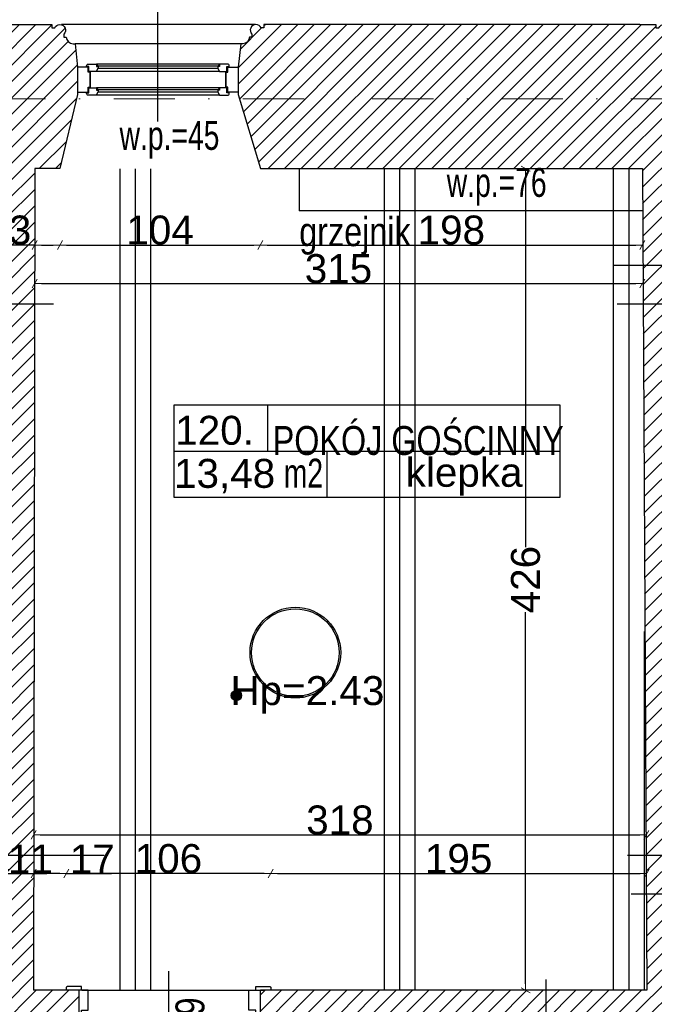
# Model space of a CAD drawing. Header units: millimetres. Extents: x 77315 to 1057463, y -108895 to -47643.
# Tile 30 of 62: x 91775 to 95065, y -98114 to -93010. Entities that reach past the tile are written whole.
import ezdxf

# ---------------------------------------------------------------- set-up
doc = ezdxf.new("R2010")
doc.units = ezdxf.units.MM
doc.header["$MEASUREMENT"] = 0
doc.linetypes.add('Dot & Dashed', pattern=[670.277762, 317.5, -176.388889, 0, -176.388874])
for name, color, linetype in [('A-DRZWI', 7, 'Continuous'), ('A-OKNA-OPIS', 7, 'Continuous'), ('A-OPISY-2', 7, 'Continuous'), ('A-OPISY-3', 7, 'Continuous'), ('A-WYSOKOSCI', 7, 'Continuous'), ('belki nad', 7, 'Continuous'), ('CO TO JEST', 7, 'Continuous'), ('detalokna', 7, 'Continuous'), ('DIM MALY', 7, 'Continuous'), ('Drawing & Figure', 7, 'Continuous'), ('DRZWI', 7, 'Continuous'), ('linia nadproza', 7, 'Continuous'), ('Nowe_Annotation - Text', 7, 'Continuous'), ('Nowe_Interior - Lamp', 7, 'Continuous'), ('OKNO_DETAL', 7, 'Continuous'), ('opisy inne', 7, 'Continuous'), ('OSIE', 7, 'Continuous'), ('PARAPET', 7, 'Continuous'), ('SCIANY_KONSTR', 7, 'Continuous'), ('Structural - Bearing', 7, 'Continuous'), ('Structural - Grid', 7, 'Continuous')]:
    doc.layers.add(name, color=color, linetype=linetype)
doc.styles.add('STYL_AUTOMATYCZNY_1', font='arial.ttf')
doc.styles.add('STYL_AUTOMATYCZNY_2', font='arial.ttf')
doc.styles.add('STYL_AUTOMATYCZNY_3', font='arial.ttf', dxfattribs={"width": 0.8})
doc.styles.add('STYL_AUTOMATYCZNY_4', font='arial.ttf', dxfattribs={"width": 0.7})
doc.styles.add('STYL_AUTOMATYCZNY_6', font='arial.ttf', dxfattribs={"width": 0.8})
doc.dimstyles.new('STYL_AUTOMATYCZNY__1', dxfattribs={"dimtxt": 150, "dimasz": 34.231941, "dimexe": 0.18, "dimexo": 0.0625, "dimgap": 0, "dimtad": 1, "dimdec": 0, "dimlfac": 0.1, "dimzin": 0, "dimdsep": 46, "dimtxsty": 'STYL_AUTOMATYCZNY_2', "dimblk": 'ARROWHEAD_2', "dimblk1": 'ARROWHEAD_2', "dimblk2": 'ARROWHEAD_2', "dimcen": 0.09, "dimse1": 1, "dimse2": 1, "dimclrd": 7, "dimclre": 7, "dimclrt": 7, "dimadec": 0, "dimazin": 0, "dimtfac": 1, "dimtdec": 4, "dimtmove": 0, "dimatfit": 3, "dimfxl": 0, "dimtolj": 1, "dimtzin": 0, "dimarcsym": 0})
doc.dimstyles.new('STYL_AUTOMATYCZNY__2', dxfattribs={"dimtxt": 150, "dimasz": 34.231941, "dimexe": 0.18, "dimexo": 0.0625, "dimgap": 0, "dimtad": 1, "dimtih": 1, "dimtoh": 1, "dimdec": 0, "dimlfac": 0.1, "dimzin": 0, "dimdsep": 46, "dimtxsty": 'STYL_AUTOMATYCZNY_2', "dimblk": 'ARROWHEAD_2', "dimblk1": 'ARROWHEAD_2', "dimblk2": 'ARROWHEAD_2', "dimcen": 0.09, "dimse1": 1, "dimse2": 1, "dimclrd": 7, "dimclre": 7, "dimclrt": 7, "dimadec": 0, "dimazin": 0, "dimtfac": 1, "dimtdec": 4, "dimtmove": 0, "dimatfit": 3, "dimfxl": 0, "dimtolj": 1, "dimtzin": 0, "dimarcsym": 0})
pattern_1 = [(45, (0, 0), (-42.426407, 42.426407), [])]

# ---------------------------------------------------------------- blocks, each defined once
blk = doc.blocks.new('ARROWHEAD_2')
at = {"color": 0, "linetype": 'Continuous', "lineweight": 0}
for p, q in [((0, 0), (-1, 0)), ((-0.38, -0.66), (0.38, 0.66))]:
    blk.add_line(p, q, dxfattribs=at)
blk = doc.blocks.new('*D145')
at = {"layer": 'Defpoints', "color": 0}
for p in [(95024.6, -97236), (95024.6, -97406.4), (91846.8, -97750.2)]:
    blk.add_point(p, dxfattribs=at)
at = {"layer": 'DIM MALY', "color": 7, "lineweight": -2}
blk.add_line((91881, -97236), (94990.4, -97236), dxfattribs=at)
at = {"layer": 'DIM MALY', "color": 7, "lineweight": -2, "xscale": 34.23194115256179, "yscale": 34.23194115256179, "zscale": 34.23194115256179, "rotation": 180}
blk.add_blockref('ARROWHEAD_2', (91846.8, -97236), dxfattribs=at)
at = {"layer": 'DIM MALY', "color": 7, "lineweight": -2, "xscale": 34.23194115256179, "yscale": 34.23194115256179, "zscale": 34.23194115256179}
blk.add_blockref('ARROWHEAD_2', (95024.6, -97236), dxfattribs=at)
at = {"layer": 'DIM MALY', "color": 7, "insert": (93435.3, -97159.4), "char_height": 150, "attachment_point": 5, "style": 'STYL_AUTOMATYCZNY_2'}
blk.add_mtext('\\A1;318', dxfattribs=at)
blk = doc.blocks.new('*D146')
at = {"layer": 'Defpoints', "color": 0}
for p in [(94420.3, -93782.6), (94398.3, -98041.4), (94419.3, -98041.4)]:
    blk.add_point(p, dxfattribs=at)
at = {"layer": 'DIM MALY', "color": 7, "lineweight": -2}
for p, q in [((94398.3, -93816.9), (94398.3, -95743.7)), ((94398.3, -98007.2), (94398.3, -96081.1))]:
    blk.add_line(p, q, dxfattribs=at)
at = {"layer": 'DIM MALY', "color": 7, "lineweight": -2, "xscale": 34.23194115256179, "yscale": 34.23194115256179, "zscale": 34.23194115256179}
for p, rotation in [((94398.3, -93782.6), 90), ((94398.3, -98041.4), 270)]:
    blk.add_blockref('ARROWHEAD_2', p, dxfattribs=dict(at, rotation=rotation))
at = {"layer": 'DIM MALY', "color": 7, "insert": (94398.3, -95912.4), "char_height": 150, "attachment_point": 5, "rotation": 90, "style": 'STYL_AUTOMATYCZNY_2'}
blk.add_mtext('\\A1;426', dxfattribs=at)
blk = doc.blocks.new('*D151')
at = {"layer": 'Defpoints', "color": 0}
for p in [(91847, -97436), (91847, -97541), (92016.7, -97624.4)]:
    blk.add_point(p, dxfattribs=at)
at = {"layer": 'DIM MALY', "color": 7, "lineweight": -2}
for p, q in [((91982.5, -97436), (91881.2, -97436)), ((92016.7, -97436), (92050.9, -97436)), ((92050.9, -97436), (92251.7, -97436))]:
    blk.add_line(p, q, dxfattribs=at)
at = {"layer": 'DIM MALY', "color": 7, "lineweight": -2, "xscale": 34.23194115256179, "yscale": 34.23194115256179, "zscale": 34.23194115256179, "rotation": 180}
blk.add_blockref('ARROWHEAD_2', (91847, -97436), dxfattribs=at)
at = {"layer": 'DIM MALY', "color": 7, "lineweight": -2, "xscale": 34.23194115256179, "yscale": 34.23194115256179, "zscale": 34.23194115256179}
blk.add_blockref('ARROWHEAD_2', (92016.7, -97436), dxfattribs=at)
at = {"layer": 'DIM MALY', "color": 7, "insert": (92151.3, -97360.7), "char_height": 150, "attachment_point": 5, "style": 'STYL_AUTOMATYCZNY_2'}
blk.add_mtext('\\A1;17', dxfattribs=at)
blk = doc.blocks.new('*D152')
at = {"layer": 'Defpoints', "color": 0}
for p in [(95025.8, -97436), (95025.8, -97531.1), (93076.7, -97619.7)]:
    blk.add_point(p, dxfattribs=at)
at = {"layer": 'DIM MALY', "color": 7, "lineweight": -2}
blk.add_line((93111, -97436), (94991.5, -97436), dxfattribs=at)
at = {"layer": 'DIM MALY', "color": 7, "lineweight": -2, "xscale": 34.23194115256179, "yscale": 34.23194115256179, "zscale": 34.23194115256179, "rotation": 180}
blk.add_blockref('ARROWHEAD_2', (93076.7, -97436), dxfattribs=at)
at = {"layer": 'DIM MALY', "color": 7, "lineweight": -2, "xscale": 34.23194115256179, "yscale": 34.23194115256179, "zscale": 34.23194115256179}
blk.add_blockref('ARROWHEAD_2', (95025.8, -97436), dxfattribs=at)
at = {"layer": 'DIM MALY', "color": 7, "insert": (94050.9, -97359.4), "char_height": 150, "attachment_point": 5, "style": 'STYL_AUTOMATYCZNY_2'}
blk.add_mtext('\\A1;195', dxfattribs=at)
blk = doc.blocks.new('*D153')
at = {"layer": 'Defpoints', "color": 0}
for p in [(92016.7, -97436), (92016.7, -97639.7), (93076.7, -97610)]:
    blk.add_point(p, dxfattribs=at)
at = {"layer": 'DIM MALY', "color": 7, "lineweight": -2}
blk.add_line((93042.5, -97436), (92050.9, -97436), dxfattribs=at)
at = {"layer": 'DIM MALY', "color": 7, "lineweight": -2, "xscale": 34.23194115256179, "yscale": 34.23194115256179, "zscale": 34.23194115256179, "rotation": 180}
blk.add_blockref('ARROWHEAD_2', (92016.7, -97436), dxfattribs=at)
at = {"layer": 'DIM MALY', "color": 7, "lineweight": -2, "xscale": 34.23194115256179, "yscale": 34.23194115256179, "zscale": 34.23194115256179}
blk.add_blockref('ARROWHEAD_2', (93076.7, -97436), dxfattribs=at)
at = {"layer": 'DIM MALY', "color": 7, "insert": (92546.3, -97359.4), "char_height": 150, "attachment_point": 5, "style": 'STYL_AUTOMATYCZNY_2'}
blk.add_mtext('\\A1;106', dxfattribs=at)
blk = doc.blocks.new('*D155')
at = {"layer": 'Defpoints', "color": 0}
for p in [(91593.5, -97436), (91593.5, -97964.7), (91703.3, -97964.7)]:
    blk.add_point(p, dxfattribs=at)
at = {"layer": 'DIM MALY', "color": 7, "lineweight": -2}
for p, q in [((91669, -97436), (91627.7, -97436)), ((91703.3, -97436), (91744.5, -97436)), ((91744.5, -97436), (91916.3, -97436))]:
    blk.add_line(p, q, dxfattribs=at)
at = {"layer": 'DIM MALY', "color": 7, "lineweight": -2, "xscale": 34.23194115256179, "yscale": 34.23194115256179, "zscale": 34.23194115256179, "rotation": 180}
blk.add_blockref('ARROWHEAD_2', (91593.5, -97436), dxfattribs=at)
at = {"layer": 'DIM MALY', "color": 7, "lineweight": -2, "xscale": 34.23194115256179, "yscale": 34.23194115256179, "zscale": 34.23194115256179}
blk.add_blockref('ARROWHEAD_2', (91703.3, -97436), dxfattribs=at)
at = {"layer": 'DIM MALY', "color": 7, "insert": (91830.4, -97360.7), "char_height": 150, "attachment_point": 5, "style": 'STYL_AUTOMATYCZNY_2'}
blk.add_mtext('\\A1;11', dxfattribs=at)
blk = doc.blocks.new('*D228')
at = {"layer": 'Defpoints', "color": 0}
for p in [(91853.3, -93787.1), (91983.5, -93787.1), (91983.5, -94177.9)]:
    blk.add_point(p, dxfattribs=at)
at = {"layer": 'DIM MALY', "color": 7, "lineweight": -2}
for p, q in [((91819, -94177.9), (91618.3, -94177.9)), ((91853.3, -94177.9), (91819, -94177.9)), ((91887.5, -94177.9), (91949.3, -94177.9))]:
    blk.add_line(p, q, dxfattribs=at)
at = {"layer": 'DIM MALY', "color": 7, "lineweight": -2, "xscale": 34.23194115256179, "yscale": 34.23194115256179, "zscale": 34.23194115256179, "rotation": 180}
blk.add_blockref('ARROWHEAD_2', (91853.3, -94177.9), dxfattribs=at)
at = {"layer": 'DIM MALY', "color": 7, "lineweight": -2, "xscale": 34.23194115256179, "yscale": 34.23194115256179, "zscale": 34.23194115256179}
blk.add_blockref('ARROWHEAD_2', (91983.5, -94177.9), dxfattribs=at)
at = {"layer": 'DIM MALY', "color": 7, "insert": (91718.7, -94101.2), "char_height": 150, "attachment_point": 5, "style": 'STYL_AUTOMATYCZNY_2'}
blk.add_mtext('\\A1;13', dxfattribs=at)
blk = doc.blocks.new('*D229')
at = {"layer": 'Defpoints', "color": 0}
for p in [(91853.3, -93787.1), (91983.5, -93787.1), (91983.5, -94177.9)]:
    blk.add_point(p, dxfattribs=at)
at = {"layer": 'DIM MALY', "color": 7, "lineweight": -2}
for p, q in [((91819, -94177.9), (91618.3, -94177.9)), ((91853.3, -94177.9), (91819, -94177.9)), ((91887.5, -94177.9), (91949.3, -94177.9))]:
    blk.add_line(p, q, dxfattribs=at)
at = {"layer": 'DIM MALY', "color": 7, "lineweight": -2, "xscale": 34.23194115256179, "yscale": 34.23194115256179, "zscale": 34.23194115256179, "rotation": 180}
blk.add_blockref('ARROWHEAD_2', (91853.3, -94177.9), dxfattribs=at)
at = {"layer": 'DIM MALY', "color": 7, "lineweight": -2, "xscale": 34.23194115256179, "yscale": 34.23194115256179, "zscale": 34.23194115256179}
blk.add_blockref('ARROWHEAD_2', (91983.5, -94177.9), dxfattribs=at)
at = {"layer": 'DIM MALY', "color": 7, "insert": (91718.7, -94101.2), "char_height": 150, "attachment_point": 5, "style": 'STYL_AUTOMATYCZNY_2'}
blk.add_mtext('\\A1;13', dxfattribs=at)
blk = doc.blocks.new('*D230')
at = {"layer": 'Defpoints', "color": 0}
for p in [(91983.5, -93787.1), (93023.3, -93794), (93023.3, -94177.9)]:
    blk.add_point(p, dxfattribs=at)
at = {"layer": 'DIM MALY', "color": 7, "lineweight": -2}
blk.add_line((92017.8, -94177.9), (92989, -94177.9), dxfattribs=at)
at = {"layer": 'DIM MALY', "color": 7, "lineweight": -2, "xscale": 34.23194115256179, "yscale": 34.23194115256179, "zscale": 34.23194115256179, "rotation": 180}
blk.add_blockref('ARROWHEAD_2', (91983.5, -94177.9), dxfattribs=at)
at = {"layer": 'DIM MALY', "color": 7, "lineweight": -2, "xscale": 34.23194115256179, "yscale": 34.23194115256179, "zscale": 34.23194115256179}
blk.add_blockref('ARROWHEAD_2', (93023.3, -94177.9), dxfattribs=at)
at = {"layer": 'DIM MALY', "color": 7, "insert": (92503, -94101.3), "char_height": 150, "attachment_point": 5, "style": 'STYL_AUTOMATYCZNY_2'}
blk.add_mtext('\\A1;104', dxfattribs=at)
blk = doc.blocks.new('*D231')
at = {"layer": 'Defpoints', "color": 0}
for p in [(91853.3, -93787.1), (91983.5, -93787.1), (91983.5, -94177.9)]:
    blk.add_point(p, dxfattribs=at)
at = {"layer": 'DIM MALY', "color": 7, "lineweight": -2}
for p, q in [((91819, -94177.9), (91618.3, -94177.9)), ((91853.3, -94177.9), (91819, -94177.9)), ((91887.5, -94177.9), (91949.3, -94177.9))]:
    blk.add_line(p, q, dxfattribs=at)
at = {"layer": 'DIM MALY', "color": 7, "lineweight": -2, "xscale": 34.23194115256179, "yscale": 34.23194115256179, "zscale": 34.23194115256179, "rotation": 180}
blk.add_blockref('ARROWHEAD_2', (91853.3, -94177.9), dxfattribs=at)
at = {"layer": 'DIM MALY', "color": 7, "lineweight": -2, "xscale": 34.23194115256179, "yscale": 34.23194115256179, "zscale": 34.23194115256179}
blk.add_blockref('ARROWHEAD_2', (91983.5, -94177.9), dxfattribs=at)
at = {"layer": 'DIM MALY', "color": 7, "insert": (91718.7, -94101.2), "char_height": 150, "attachment_point": 5, "style": 'STYL_AUTOMATYCZNY_2'}
blk.add_mtext('\\A1;13', dxfattribs=at)
blk = doc.blocks.new('*D232')
at = {"layer": 'Defpoints', "color": 0}
for p in [(91983.5, -93787.1), (93023.3, -93794), (93023.3, -94177.9)]:
    blk.add_point(p, dxfattribs=at)
at = {"layer": 'DIM MALY', "color": 7, "lineweight": -2}
blk.add_line((92017.8, -94177.9), (92989, -94177.9), dxfattribs=at)
at = {"layer": 'DIM MALY', "color": 7, "lineweight": -2, "xscale": 34.23194115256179, "yscale": 34.23194115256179, "zscale": 34.23194115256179, "rotation": 180}
blk.add_blockref('ARROWHEAD_2', (91983.5, -94177.9), dxfattribs=at)
at = {"layer": 'DIM MALY', "color": 7, "lineweight": -2, "xscale": 34.23194115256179, "yscale": 34.23194115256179, "zscale": 34.23194115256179}
blk.add_blockref('ARROWHEAD_2', (93023.3, -94177.9), dxfattribs=at)
at = {"layer": 'DIM MALY', "color": 7, "insert": (92503, -94101.3), "char_height": 150, "attachment_point": 5, "style": 'STYL_AUTOMATYCZNY_2'}
blk.add_mtext('\\A1;104', dxfattribs=at)
blk = doc.blocks.new('*D233')
at = {"layer": 'Defpoints', "color": 0}
for p in [(93023.3, -93794), (95003.3, -93787.1), (95003.3, -94177.9)]:
    blk.add_point(p, dxfattribs=at)
at = {"layer": 'DIM MALY', "color": 7, "lineweight": -2}
blk.add_line((93057.5, -94177.9), (94969, -94177.9), dxfattribs=at)
at = {"layer": 'DIM MALY', "color": 7, "lineweight": -2, "xscale": 34.23194115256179, "yscale": 34.23194115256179, "zscale": 34.23194115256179, "rotation": 180}
blk.add_blockref('ARROWHEAD_2', (93023.3, -94177.9), dxfattribs=at)
at = {"layer": 'DIM MALY', "color": 7, "lineweight": -2, "xscale": 34.23194115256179, "yscale": 34.23194115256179, "zscale": 34.23194115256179}
blk.add_blockref('ARROWHEAD_2', (95003.3, -94177.9), dxfattribs=at)
at = {"layer": 'DIM MALY', "color": 7, "insert": (94012.9, -94101.3), "char_height": 150, "attachment_point": 5, "style": 'STYL_AUTOMATYCZNY_2'}
blk.add_mtext('\\A1;198', dxfattribs=at)
blk = doc.blocks.new('*D248')
at = {"layer": 'Defpoints', "color": 0}
for p in [(95003.3, -93671), (91853.3, -93987.1), (95003.3, -94377.9)]:
    blk.add_point(p, dxfattribs=at)
at = {"layer": 'DIM MALY', "color": 7, "lineweight": -2}
blk.add_line((91887.5, -94377.9), (94969, -94377.9), dxfattribs=at)
at = {"layer": 'DIM MALY', "color": 7, "lineweight": -2, "xscale": 34.23194115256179, "yscale": 34.23194115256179, "zscale": 34.23194115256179, "rotation": 180}
blk.add_blockref('ARROWHEAD_2', (91853.3, -94377.9), dxfattribs=at)
at = {"layer": 'DIM MALY', "color": 7, "lineweight": -2, "xscale": 34.23194115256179, "yscale": 34.23194115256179, "zscale": 34.23194115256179}
blk.add_blockref('ARROWHEAD_2', (95003.3, -94377.9), dxfattribs=at)
at = {"layer": 'DIM MALY', "color": 7, "insert": (93427.9, -94301.2), "char_height": 150, "attachment_point": 5, "style": 'STYL_AUTOMATYCZNY_2'}
blk.add_mtext('\\A1;315', dxfattribs=at)
blk = doc.blocks.new('*D375')
at = {"layer": 'Defpoints', "color": 0}
for p in [(118544.1, -91645.4), (118544.1, -93063.4), (87564.1, -93467.4)]:
    blk.add_point(p, dxfattribs=at)
at = {"layer": 'DIM MALY', "color": 7, "lineweight": -2}
blk.add_line((87598.4, -91645.4), (118509.9, -91645.4), dxfattribs=at)
at = {"layer": 'DIM MALY', "color": 7, "lineweight": -2, "xscale": 34.23194115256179, "yscale": 34.23194115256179, "zscale": 34.23194115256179, "rotation": 180}
blk.add_blockref('ARROWHEAD_2', (87564.1, -91645.4), dxfattribs=at)
at = {"layer": 'DIM MALY', "color": 7, "lineweight": -2, "xscale": 34.23194115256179, "yscale": 34.23194115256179, "zscale": 34.23194115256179}
blk.add_blockref('ARROWHEAD_2', (118544.1, -91645.4), dxfattribs=at)
at = {"layer": 'DIM MALY', "color": 7, "insert": (103054.1, -91568.7), "char_height": 150, "attachment_point": 5, "style": 'STYL_AUTOMATYCZNY_2'}
blk.add_mtext('\\A1;3098', dxfattribs=at)

msp = doc.modelspace()

# ---------------------------------------------------------------- hatches: boundary and pattern name
at = {"layer": 'A-WYSOKOSCI'}
msp.add_hatch(color=256, dxfattribs=at).paths.add_polyline_path([(92925.1, -96512.7, 1), (92871.7, -96512.7, 1)])
at = {"layer": 'Drawing & Figure'}
h = msp.add_hatch(dxfattribs=at)
h.set_pattern_fill('Common_Brick_0002', color=256, style=0, pattern_type=2)
h.set_pattern_definition(pattern_1)
h.paths.add_polyline_path([(87547.3, -93779), (87547.3, -93919), (87823.3, -93919), (88273.3, -93862.9), (88273.3, -93782.9), (91703.3, -93782.9), (91703.3, -94482.9), (91703.3, -97341), (91703.3, -98112.9), (91554.1, -98112.9), (91554.1, -98242.8), (91554.1, -98502.9), (91644.1, -98502.9), (91644.1, -98860.5), (91644.1, -98887.1), (91671.2, -98887.1), (91671.2, -98912.9), (91774.1, -98912.9), (91774.2, -98862.9), (91784.1, -98862.9), (91784.1, -98532.9), (92084.1, -98532.9), (92084.1, -98041), (92084.1, -98041), (92016.7, -98041), (91846.8, -98041), (91847.8, -97341), (91852.2, -94482.9), (91853.3, -93781.9), (91983.5, -93781.9), (92075.1, -93397.8), (92075.1, -93255.2), (92061.8, -93135.2), (92052.3, -93135.2, -0.383982), (92016.8, -93099.9), (92004.4, -93099.9), (92004.4, -93084.9, 1.205804), (91956.6, -93052.7), (91941.8, -93052.7), (91941.8, -93035.2), (91859.2, -93035.2), (90033.3, -93035.2), (89950.7, -93035.2), (89950.7, -93052.7), (89935.9, -93052.7, 0.263086), (89912.9, -93035.2), (89905, -93035.2, 0.761796), (89897.5, -93091.3), (89897.5, -93106.1), (89450.7, -93106.1), (89003.9, -93106.1), (89003.9, -93091.3, 0.761796), (88996.4, -93035.2), (88988.4, -93035.2, 0.263086), (88965.5, -93052.7), (88950.7, -93052.7), (88950.7, -93035.2), (87547.3, -93035.2), (87547.3, -93661)])
h.paths.add_polyline_path([(91854.1, -98374.7), (91714.1, -98374.7), (91714.1, -98365.3), (91847.9, -98234.7), (91854.1, -98234.7)], flags=0)
h = msp.add_hatch(dxfattribs=at)
h.set_pattern_fill('Common_Brick_0002', color=256, style=0, pattern_type=2)
h.set_pattern_definition(pattern_1)
h.paths.add_polyline_path([(92921.6, -93135.2), (92908.2, -93255.2), (92908.2, -93385.2), (92908.2, -93397.8), (93023.3, -93781.9), (95003.3, -93781.9), (95006, -94282.9), (95007.1, -94482.9), (95022.7, -97341), (95023.8, -97541), (95616.6, -97541), (95615.9, -97341), (95604.9, -94482.9), (95604.1, -94282.9), (95602.2, -93782.9), (98123.3, -93782.9), (98249.4, -93395.1), (98239.4, -93394.6), (98239.4, -93255.2), (98226, -93135.2), (98216.5, -93135.2, -0.383982), (98181, -93099.9), (98168.7, -93099.9), (98168.7, -93084.9, 1.205804), (98120.8, -93052.7), (98106, -93052.7), (98106, -93035.2), (98023.4, -93035.2), (98003.4, -93035.2), (96156.2, -93035.2), (96073.5, -93035.2), (96073.5, -93052.7), (96058.8, -93052.7, 0.263086), (96035.8, -93035.2), (96027.8, -93035.2, 0.761796), (96020.3, -93091.3), (96020.3, -93106.1), (95573.5, -93106.1), (95126.7, -93106.1), (95126.7, -93091.3, 0.761796), (95119.2, -93035.2), (95111.3, -93035.2, 0.263086), (95088.3, -93052.7), (95073.5, -93052.7), (95073.5, -93035.2), (94991.1, -93035.2), (93124.2, -93035.2), (93041.6, -93035.2), (93041.6, -93052.7), (93026.8, -93052.7, 1.205804), (92978.9, -93084.9), (92978.9, -93099.9), (92966.6, -93099.9, -0.383982), (92931.1, -93135.2)])
h = msp.add_hatch(dxfattribs=at)
h.set_pattern_fill('Common_Brick_0002', color=256, style=0, pattern_type=2)
h.set_pattern_definition(pattern_1)
h.paths.add_polyline_path([(89654.6, -100102.9), (89694.3, -101162.9), (90244.3, -101151.9), (90244.3, -101152.9), (90264.3, -101152.9), (90264.3, -100832.9), (90764.3, -100826.6), (90823.3, -100825.8), (90823.3, -100825.3), (90903.3, -100824.3), (90903.3, -100824.8), (90983.3, -100823.8), (93664.1, -100790.2), (93744.1, -100789.2), (93824.1, -100788.2), (94503.3, -100779.6), (94854.3, -100775.2), (94934.3, -100774.2), (95014.3, -100773.2), (95044.3, -100772.9), (95044.3, -101287.2), (95044.3, -104162.2), (95044.3, -104362.2), (95044.3, -104732.9), (93158.2, -104732.9), (93068.8, -105120.5), (93068.8, -105263.1), (93082.2, -105383.1), (93091.7, -105383.1, -0.383982), (93127.2, -105418.4), (93139.5, -105418.4), (93139.5, -105433.4, 1.205804), (93187.4, -105465.6), (93202.1, -105465.6), (93202.1, -105483.1), (93284.8, -105483.1), (95122.5, -105483.1), (95163.8, -105483.1), (95163.8, -105465.6), (95178.6, -105465.6, 0.263086), (95201.5, -105483.1), (95209.5, -105483.1, 0.761796), (95217, -105427), (95217, -105412.2), (95663.8, -105412.2), (96110.6, -105412.2), (96110.6, -105427, 0.761796), (96118.1, -105483.1), (96126, -105483.1, 0.263086), (96149, -105465.6), (96163.8, -105465.6), (96163.8, -105483.1), (96246.4, -105483.1), (98021.7, -105483.1), (98037.6, -105483.1), (98037.6, -105465.6), (98052.4, -105465.6, 1.205804), (98100.2, -105433.4), (98100.2, -105418.4), (98112.6, -105418.4, -0.383982), (98148.1, -105383.1), (98157.6, -105383.1), (98170.9, -105263.1), (98170.9, -105130.5), (98077.5, -104882.9), (97788, -104882.9), (95677.5, -104882.9), (95679.6, -104662.9), (95682.5, -104362.2), (95684.4, -104162.2), (95712.1, -101287.2), (95727.5, -99682.9), (98025, -99682.9), (98094.2, -99114.5), (98094.2, -98984.5), (95622.2, -98984.5), (95616.6, -97541), (95023.8, -97541), (95026.5, -98041.5), (94503.3, -98041.4), (93024.1, -98041), (93024.1, -98041), (93024.1, -98532.9), (93024.1, -98981.5), (93034.1, -98981.5), (93164.1, -98981.5), (93164.1, -98532.9), (93164.1, -98201.5), (94503.3, -98201.5), (95016.5, -98201.5), (95016.5, -99042.9), (95036.5, -99042.9), (95274.5, -99042.9), (95274.5, -99182.9), (95016.5, -99182.9), (95016.5, -100032.8), (94642.7, -100032.8), (94503.3, -100032.8), (94346.5, -100032.8), (93368.8, -100032.8), (93187.6, -100032.8), (93187.6, -99972.8), (93047.6, -99972.8), (93047.6, -100102.8), (92867.6, -100102.8), (92867.6, -100591.8), (92867.6, -100622.8), (91784.1, -100622.8), (91784.1, -99845), (91644.1, -99845), (91644.1, -100102.9), (90903.3, -100102.9), (90764.3, -100102.9)])
h.paths.add_polyline_path([(94000.4, -100634.4), (93799.7, -100634.4), (93799.7, -100374.4), (94079.7, -100374.4), (94079.7, -100565.3)], flags=0)

# ---------------------------------------------------------------- linework, layer by layer
at = {"layer": 'A-DRZWI'}
msp.add_line((92546.7, -97942.8), (92546.7, -98433.7), dxfattribs=at)
at = {"layer": 'A-OKNA-OPIS'}
msp.add_line((92491.7, -93536.8), (92491.7, -92593.2), dxfattribs=at)
at = {"layer": 'A-OPISY-3'}
for p, q in [((93060.5, -95006.9), (93060.5, -95246.9)), ((92575.3, -95246.9), (94575.3, -95246.9)), ((93368.3, -95246.9), (93368.3, -95486.9))]:
    msp.add_line(p, q, dxfattribs=at)
msp.add_lwpolyline([(92575.3, -95486.9), (92575.3, -95006.9), (94575.3, -95006.9), (94575.3, -95486.9)], close=True, dxfattribs=at)
at = {"layer": 'A-WYSOKOSCI'}
msp.add_circle((92898.4, -96512.7), 26.7, dxfattribs=at)
at = {"layer": 'belki nad'}
for p, q in [((92294.1, -93782.9), (92294.1, -98041)), ((92454.1, -93782.9), (92454.1, -98041)), ((93664.1, -93782.9), (93664.1, -98041.2)), ((93824.1, -93782.9), (93824.1, -98041.2)), ((94854.3, -98041.4), (94854.3, -93781.9)), ((95014.3, -98041.5), (95014.3, -96180.9))]:
    msp.add_line(p, q, dxfattribs=at)
at = {"layer": 'CO TO JEST'}
for p in [(93224.5, -93782.1), (95004.5, -94001.4)]:
    msp.add_line(p, (93224.5, -94001.4), dxfattribs=at)
at = {"layer": 'detalokna'}
for p, q in [((92996.1, -93034.7), (91992, -93034.7)), ((92921.6, -93135.2), (92061.8, -93135.2))]:
    msp.add_line(p, q, dxfattribs=at)
for points in [[(92139.7, -93282.2), (92139.7, -93359.2), (92139.7, -93282.2), (92129.7, -93282.2), (92129.7, -93255.2), (92075.1, -93255.2), (92075.1, -93385.2), (92129.7, -93385.2), (92129.7, -93359.2), (92139.7, -93359.2)], [(92843.7, -93282.2), (92843.7, -93359.2), (92843.7, -93282.2), (92853.7, -93282.2), (92853.7, -93255.2), (92908.2, -93255.2), (92908.2, -93385.2), (92853.7, -93385.2), (92853.7, -93359.2), (92843.7, -93359.2)]]:
    msp.add_lwpolyline(points, dxfattribs=at)
at = {"layer": 'DIM MALY'}
for p, q in [((94856.4, -94282.9), (95789.6, -94282.9)), ((91603.1, -94482.9), (91949.5, -94482.9)), ((94873.5, -94482.9), (95829.5, -94482.9)), ((90216, -97341), (92213.6, -97341)), ((94926.8, -97341), (95664.9, -97341)), ((94944.7, -97541), (95694.2, -97541)), ((94503.3, -97985.1), (94503.3, -98294.4))]:
    msp.add_line(p, q, dxfattribs=at)
at = {"layer": 'DRZWI'}
for p, q in [((92094.8, -98041), (92046.5, -98041)), ((92998.7, -98041), (93047, -98041))]:
    msp.add_line(p, q, dxfattribs=at)
for points in [[(92094.8, -98022.2), (92020.7, -98022.2, 0.414334), (92016.7, -98026.2), (92016.7, -98041)], [(92998.7, -98022.2), (93072.8, -98022.2, -0.414334), (93076.8, -98026.2), (93076.8, -98041)]]:
    msp.add_lwpolyline(points, format="xyb", dxfattribs=at)
for points in [[(92084.1, -98171), (92094.8, -98171), (92094.8, -98144), (92130.5, -98144), (92130.5, -98041), (92094.8, -98041), (92094.8, -98022.2)], [(93024.1, -98171), (92998.7, -98171), (92998.7, -98144), (92963, -98144), (92963, -98041), (92998.7, -98041), (92998.7, -98022.2)]]:
    msp.add_lwpolyline(points, dxfattribs=at)
at = {"layer": 'linia nadproza'}
msp.add_line((92096.7, -98041), (92996.7, -98041), dxfattribs=at)
at = {"layer": 'Nowe_Interior - Lamp'}
for radius in [235, 227.2]:
    msp.add_circle((93204.3, -96290.8), radius, dxfattribs=at)
at = {"layer": 'OKNO_DETAL'}
for p, q in [((92172.7, -93240.5), (92181.4, -93250.5)), ((92810.7, -93240.5), (92172.7, -93240.5)), ((92810.7, -93250.5), (92172.7, -93250.5)), ((92810.7, -93240.5), (92801.9, -93250.5)), ((92811.5, -93278.5), (92171.9, -93278.5)), ((92801.7, -93262.4), (92181.7, -93262.4)), ((92811.5, -93401), (92171.9, -93401)), ((92172.7, -93363), (92181.4, -93373)), ((92810.7, -93363), (92172.7, -93363)), ((92810.7, -93373), (92172.7, -93373)), ((92801.7, -93384.9), (92181.7, -93384.9)), ((92810.7, -93363), (92801.9, -93373))]:
    msp.add_line(p, q, dxfattribs=at)
for points in [[(92147.8, -93278.5), (92133.7, -93278.5), (92133.7, -93252.5), (92121.7, -93252.5), (92121.7, -93248.5, -0.414214), (92129.7, -93240.5), (92147.9, -93240.5), (92172.7, -93240.5), (92172.7, -93252.5), (92181.7, -93252.5), (92181.7, -93262.4), (92180.7, -93262.4), (92171.9, -93278.5)], [(92835.6, -93278.5), (92849.7, -93278.5), (92849.7, -93252.5), (92861.7, -93252.5), (92861.7, -93248.5, 0.414214), (92853.7, -93240.5), (92835.5, -93240.5), (92810.7, -93240.5), (92810.7, -93252.5), (92801.7, -93252.5), (92801.7, -93262.4), (92802.7, -93262.4), (92811.5, -93278.5)], [(92129.7, -93401, -0.414214), (92121.7, -93393), (92121.7, -93388.9), (92133.7, -93388.9), (92133.7, -93363), (92172.7, -93363), (92172.7, -93375), (92181.7, -93375), (92181.7, -93384.9), (92180.7, -93384.9), (92171.9, -93401)], [(92853.7, -93401, 0.414214), (92861.7, -93393), (92861.7, -93388.9), (92849.7, -93388.9), (92849.7, -93363), (92810.7, -93363), (92810.7, -93375), (92801.7, -93375), (92801.7, -93384.9), (92802.7, -93384.9), (92811.5, -93401)]]:
    msp.add_lwpolyline(points, format="xyb", close=True, dxfattribs=at)
at = {"layer": 'OSIE'}
for p, q in [((92374.1, -93782.9), (92374.1, -98041)), ((93744.1, -93782.9), (93744.1, -98041.2)), ((94934.3, -98041.5), (94934.3, -93781.9))]:
    msp.add_line(p, q, dxfattribs=at)
at = {"layer": 'SCIANY_KONSTR'}
msp.add_line((92084.1, -98532.9), (92084.1, -98041), dxfattribs=at)
at = {"layer": 'Structural - Bearing'}
for p, q in [((90033.3, -93035.2), (91859.2, -93035.2)), ((94991.1, -93035.2), (93041.6, -93035.2)), ((92075.1, -93397.8), (91983.5, -93781.9)), ((92908.2, -93397.8), (93023.3, -93781.9)), ((91853.3, -93781.9), (91846.8, -98041)), ((91983.5, -93781.9), (91853.3, -93781.9)), ((93023.3, -93781.9), (95003.3, -93781.9)), ((95003.3, -93781.9), (95026.5, -98041.5)), ((92084.1, -98041), (91846.8, -98041)), ((95026.5, -98041.5), (93024.1, -98041)), ((93024.1, -98981.5), (93024.1, -98041))]:
    msp.add_line(p, q, dxfattribs=at)
for points in [[(91859.2, -93035.2), (91941.8, -93035.2), (91941.8, -93052.7), (91956.6, -93052.7, -1.205804), (92004.4, -93084.9), (92004.4, -93099.9), (92016.8, -93099.9, 0.383982), (92052.3, -93135.2), (92061.8, -93135.2), (92075.1, -93255.2), (92075.1, -93397.8)], [(93124.2, -93035.2), (93041.6, -93035.2), (93041.6, -93052.7), (93026.8, -93052.7, 1.205804), (92978.9, -93084.9), (92978.9, -93099.9), (92966.6, -93099.9, -0.383982), (92931.1, -93135.2), (92921.6, -93135.2), (92908.2, -93255.2), (92908.2, -93397.8)], [(94990.9, -93035.2), (95073.5, -93035.2), (95073.5, -93052.7), (95088.3, -93052.7, -1.478383), (95126.7, -93091.3), (95126.7, -93106.1), (95573.5, -93106.1)]]:
    msp.add_lwpolyline(points, format="xyb", dxfattribs=at)
at = {"layer": 'Structural - Grid', "linetype": 'Dot & Dashed', "lineweight": 15}
msp.add_line((118724.5, -93420.2), (80780, -93420.2), dxfattribs=at)

# ---------------------------------------------------------------- texts
at = {"layer": 'A-OPISY-2', "char_height": 150}
for s, insert, attachment_point, style in [('\\A1;{\\pql;\\fArial|b0|i0|c238|p0;\\W1.000000;120.}', (92581.6, -95215.5), 7, 'STYL_AUTOMATYCZNY_1'), ('\\A1;{\\pql;\\fArial|b0|i0|c238|p0;\\W0.800000;POKÓJ GOŚCINNY}', (93086.8, -95268.4), 7, 'STYL_AUTOMATYCZNY_3'), ('\\A1;{\\pqr;\\fArial|b0|i0|c238|p0;\\W0.700000;m2}', (93348, -95285.5), 3, 'STYL_AUTOMATYCZNY_4'), ('\\A1;{\\pql;\\fArial|b0|i0|c238|p0;\\W1.000000;13,48}', (92575.3, -95464.6), 7, 'STYL_AUTOMATYCZNY_1'), ('\\A1;{\\pql;\\fArial|b0|i0|c238|p0;\\W1.000000;klepka}', (93776.4, -95476.4), 7, 'STYL_AUTOMATYCZNY_1')]:
    msp.add_mtext(s, dxfattribs=dict(at, insert=insert, attachment_point=attachment_point, style=style))
at = {"layer": 'A-WYSOKOSCI', "insert": (93266.7, -96510.4), "char_height": 150, "attachment_point": 5, "style": 'STYL_AUTOMATYCZNY_1'}
msp.add_mtext('\\A1;{\\pqc;\\fArial|b0|i0|c238|p0;\\W1.000000;Hp=2.43}', dxfattribs=at)
at = {"layer": 'Nowe_Annotation - Text', "insert": (93224.5, -94229), "char_height": 150, "attachment_point": 7, "style": 'STYL_AUTOMATYCZNY_6'}
msp.add_mtext('\\A1;{\\pql;\\fArial|b0|i0|c238|p0;\\W0.800000;grzejnik }', dxfattribs=at)
at = {"layer": 'opisy inne', "insert": (92658.8, -98217.9), "char_height": 150, "attachment_point": 5, "rotation": 90, "style": 'STYL_AUTOMATYCZNY_3'}
msp.add_mtext('\\A1;{\\pqc;\\fArial|b0|i0|c238|p0;\\W0.800000;189}', dxfattribs=at)
at = {"layer": 'PARAPET', "char_height": 150, "style": 'STYL_AUTOMATYCZNY_4'}
for s, insert, attachment_point in [('\\A1;{\\pqc;\\fArial|b0|i0|c238|p0;\\W0.700000;w.p.=45}', (92551.7, -93632.2), 5), ('\\A1;{\\pql;\\fArial|b0|i0|c238|p0;\\W0.700000;w.p.=76}', (93989.3, -93973.6), 7)]:
    msp.add_mtext(s, dxfattribs=dict(at, insert=insert, attachment_point=attachment_point))

# ---------------------------------------------------------------- dimensions: what is measured, and where the dimension line sits
at = {"layer": 'DIM MALY'}
for base, p1, p2, picture, middle in [((118544.1, -91645.4), (87564.1, -93467.4), (118544.1, -93063.4), '*D375', (103054.1, -91645.4)), ((95003.3, -94377.9), (91853.3, -93987.1), (95003.3, -93671), '*D248', (93427.9, -94377.9)), ((91983.5, -94177.9), (91853.3, -93787.1), (91983.5, -93787.1), '*D228', (91718.7, -94177.9)), ((91983.5, -94177.9), (91853.3, -93787.1), (91983.5, -93787.1), '*D229', (91718.7, -94177.9)), ((91983.5, -94177.9), (91853.3, -93787.1), (91983.5, -93787.1), '*D231', (91718.7, -94177.9)), ((93023.3, -94177.9), (91983.5, -93787.1), (93023.3, -93794), '*D230', (92503, -94177.9)), ((93023.3, -94177.9), (91983.5, -93787.1), (93023.3, -93794), '*D232', (92503, -94177.9)), ((95003.3, -94177.9), (93023.3, -93794), (95003.3, -93787.1), '*D233', (94012.9, -94177.9)), ((95024.6, -97236), (91846.8, -97750.2), (95024.6, -97406.4), '*D145', (93435.3, -97236)), ((95025.8, -97436), (93076.7, -97619.7), (95025.8, -97531.1), '*D152', (94050.9, -97436))]:
    dim = msp.add_linear_dim(base=base, p1=p1, p2=p2, dimstyle='STYL_AUTOMATYCZNY__2', dxfattribs=at)
    dim.commit()
    dim.dimension.update_dxf_attribs({"geometry": picture, "text_midpoint": middle, "dimtype": 160})
dim = msp.add_linear_dim(base=(94398.3, -98041.4), p1=(94420.3, -93782.6), p2=(94419.3, -98041.4), angle=270, dimstyle='STYL_AUTOMATYCZNY__1', dxfattribs=at)
dim.commit()
dim.dimension.update_dxf_attribs({"geometry": '*D146', "text_midpoint": (94398.3, -95912.4), "dimtype": 160, "text_rotation": 90})
for base, p1, p2, picture, middle in [((91593.5, -97436), (91703.3, -97964.7), (91593.5, -97964.7), '*D155', (91830.4, -97436)), ((91847, -97436), (92016.7, -97624.4), (91847, -97541), '*D151', (92151.3, -97436)), ((92016.7, -97436), (93076.7, -97610), (92016.7, -97639.7), '*D153', (92546.3, -97436))]:
    dim = msp.add_linear_dim(base=base, p1=p1, p2=p2, angle=180, dimstyle='STYL_AUTOMATYCZNY__2', dxfattribs=at)
    dim.commit()
    dim.dimension.update_dxf_attribs({"geometry": picture, "text_midpoint": middle, "dimtype": 160})

doc.saveas('drawing.dxf')
